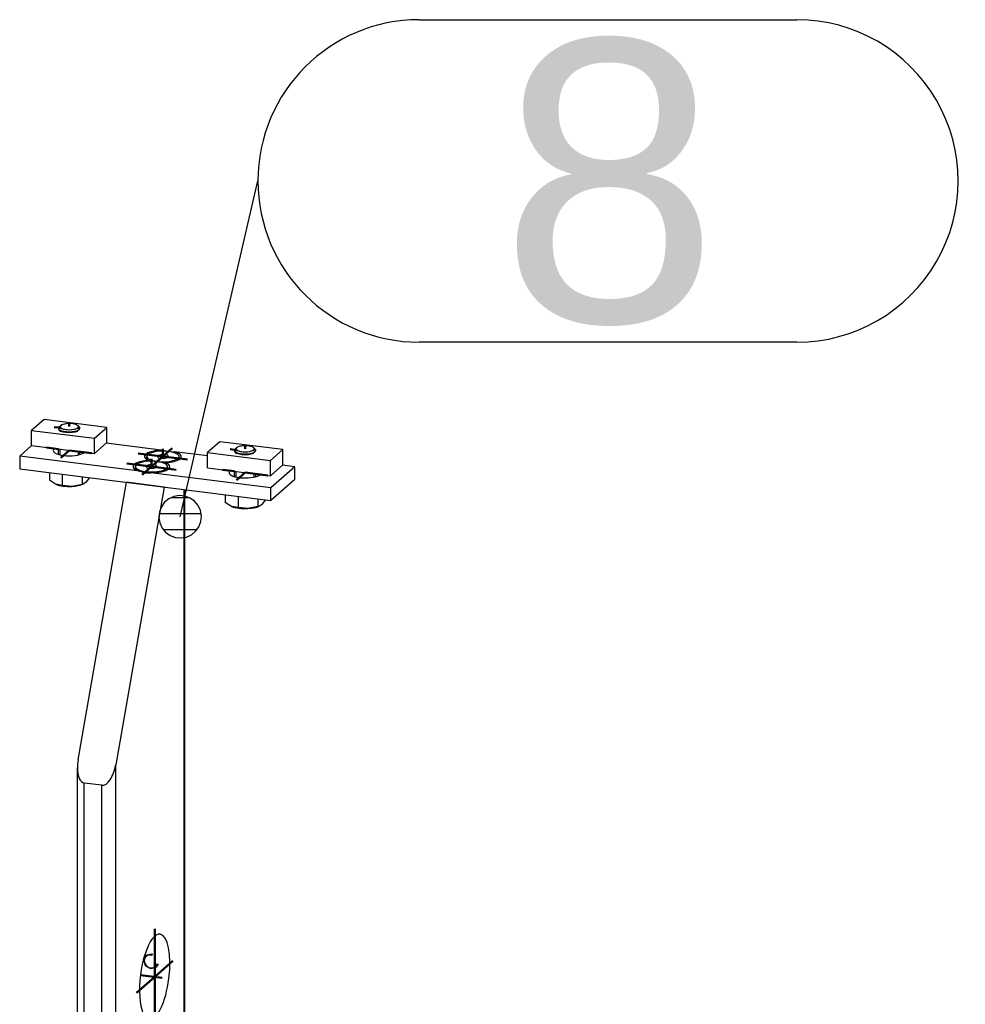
# Model space of a CAD drawing. Header units: millimetres. Extents: x 4464 to 5058, y 2900 to 3320.
# Tile 29 of 110: x 4665 to 4677, y 3004 to 3016. Entities that reach past the tile are written whole.
import ezdxf
from ezdxf.enums import TextEntityAlignment as Align

# ---------------------------------------------------------------- set-up
doc = ezdxf.new("R2010")
doc.units = ezdxf.units.MM
doc.linetypes.add('STRICHPUNKT2', pattern=[18.5, 10, -4, 0.5, -4])
doc.layers.get('0').update_dxf_attribs({"linetype": 'CONTINUOUS'})
for name, color, linetype in [('DIM49', 4, 'CONTINUOUS'), ('LE_RED', 1, 'CONTINUOUS'), ('TXT_ALL', 7, 'CONTINUOUS')]:
    doc.layers.add(name, color=color, linetype=linetype)
doc.layers.add('LE_ALL', color=7, linetype='CONTINUOUS', lineweight=50)
doc.styles.add('ARIAL', font='arial.ttf')

# ---------------------------------------------------------------- blocks, each defined once
blk = doc.blocks.new('BALUSTER PROFIEL 80X15 R4_04411', base_point=(4666.51021478, 3004.21065243))
for p, q in [((4665.54013355, 3006.78114368), (4666.14117431, 3010.22534885)), ((4666.60888148, 3010.16642328), (4666.14117431, 3010.22534885)), ((4666.60888148, 3010.16642328), (4666.00784072, 3006.72221812)), ((4666.85636886, 2995.34688276), (4666.85636886, 3010.13524281)), ((4666.86498028, 2995.35447731), (4666.86498028, 3010.13415787)), ((4665.53152213, 2991.20051002), (4665.53152213, 3006.68462212)), ((4666.00784072, 2991.15729794), (4666.00784072, 3006.72221812)), ((4665.83597836, 3006.46779786), (4665.61771501, 3006.49529646)), ((4665.61771501, 2991.15893605), (4665.61771501, 3006.49529646)), ((4665.83597836, 2991.13143745), (4665.83597836, 3006.46779786))]:
    blk.add_line(p, q)
for centre, major_axis, ratio, start_param, end_param in [((4665.66485546, 3006.7654302), (-0.05055159, -0.26959962), 0.4576369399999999, 4.73988523, 5.10125235), ((4665.66485546, 3006.7654302), (-0.05055159, -0.26959962), 0.4576369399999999, 5.10125235, 6.310681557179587), ((4665.88311881, 3006.7379316), (-0.05055159, -0.26959962), 0.4576369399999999, 0.02749625, 1.59829258), ((4666.49103308, 3004.09137411), (-0.06666667, -0.52915026), 0.33333333, 3.14159265, 6.283185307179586), ((4666.49103308, 3004.09137411), (-0.06666667, -0.52915026), 0.33333333, 0, 3.14159265)]:
    blk.add_ellipse(centre, major_axis=major_axis, ratio=ratio, start_param=start_param, end_param=end_param)
at = {"layer": 'LE_RED'}
for p, q in [((4666.35919377, 3004.33459815), (4666.37792782, 3004.36065296)), ((4666.51021478, 3004.21065243), (4666.44239657, 3004.18989481)), ((4666.53585031, 3004.25101532), (4666.51021478, 3004.21065243))]:
    blk.add_line(p, q, dxfattribs=at)
for points in [[(4666.37792782, 3004.36065296), (4666.44951033, 3004.3773148), (4666.46696096, 3004.37237714)], [(4666.44239657, 3004.18989481), (4666.37717296, 3004.22828609), (4666.35315752, 3004.31279478)]]:
    blk.add_lwpolyline(points, dxfattribs=at)
blk = doc.blocks.new('_04413', base_point=(4666.58457452, 3004.079589))
at = {"layer": 'LE_ALL', "color": 1, "linetype": 'STRICHPUNKT2'}
for p, q in [((4666.49103308, 3004.09137411), (4666.49103308, 3004.68848651)), ((4666.49103308, 3004.09137411), (4666.71495023, 3004.28885047)), ((4666.49103308, 3004.09137411), (4666.26711594, 3003.89389775)), ((4666.58457452, 3004.079589), (4666.31464966, 3004.11359633)), ((4666.49103308, 3004.09137411), (4666.49103308, 3003.49426172))]:
    blk.add_line(p, q, dxfattribs=at)
blk = doc.blocks.new('_04412')
blk.add_blockref('_04413', (4666.58457452, 3004.079589))
blk = doc.blocks.new('DIN 13-M6_04415', base_point=(4666.37792782, 3004.36065296))
at = {"layer": 'LE_RED'}
for p, q in [((4666.35919377, 3004.33459815), (4666.37792782, 3004.36065296)), ((4666.51021478, 3004.21065243), (4666.44239657, 3004.18989481)), ((4666.53585031, 3004.25101532), (4666.51021478, 3004.21065243))]:
    blk.add_line(p, q, dxfattribs=at)
for points in [[(4666.37792782, 3004.36065296), (4666.44951033, 3004.3773148), (4666.46696096, 3004.37237714)], [(4666.44239657, 3004.18989481), (4666.37717296, 3004.22828609), (4666.35315752, 3004.31279478)]]:
    blk.add_lwpolyline(points, dxfattribs=at)
blk = doc.blocks.new('DIN 13-M6_04414')
blk.add_blockref('DIN 13-M6_04415', (4666.37792782, 3004.36065296))
blk = doc.blocks.new('BALUSTER PROFIEL 80X15 R4_04410')
for name, p in [('BALUSTER PROFIEL 80X15 R4_04411', (4666.51021478, 3004.21065243)), ('_04412', (0, 0)), ('DIN 13-M6_04414', (0, 0))]:
    blk.add_blockref(name, p)
blk = doc.blocks.new('153.1.100 100 x 5 50 x 47 PM6_04424', base_point=(4665.23102507, 3010.62043255))
for p, q in [((4666.60225611, 3010.62134978), (4665.89014377, 3010.7110675)), ((4664.96466586, 3010.68054691), (4664.81600399, 3010.54943946)), ((4666.62964635, 3010.61084177), (4666.60225611, 3010.62134978)), ((4666.73705534, 3010.60436667), (4666.70520654, 3010.60049862)), ((4667.14729934, 3010.55268079), (4666.73705534, 3010.60436667)), ((4666.41929281, 3010.49592252), (4666.43457617, 3010.48700244)), ((4666.60495598, 3010.46338501), (4666.62539082, 3010.46995661)), ((4667.93405181, 3010.15660236), (4666.44242751, 3010.34452935)), ((4668.22867963, 3010.41643968), (4667.93405181, 3010.15660236)), ((4668.22867963, 3010.41643968), (4668.07277724, 3010.43608153)), ((4668.22867963, 3010.25930484), (4668.22867963, 3010.41643968)), ((4668.22867963, 3010.25930484), (4667.93405181, 3009.99946752)), ((4667.93405181, 3009.99946752), (4667.93405181, 3010.15660236))]:
    blk.add_line(p, q)
for points in [[(4666.30762828, 3010.36151246), (4664.81600399, 3010.54943946), (4664.81600399, 3010.39230462), (4667.93405181, 3009.99946752)], [(4666.30762828, 3010.36151246), (4666.3750279, 3010.34202147), (4666.44242751, 3010.34452935)]]:
    blk.add_lwpolyline(points)
for centre, major_axis, ratio, start_param, end_param in [((4665.43102507, 3010.62043255), (0.2, 0), 0.33333333, 2.76116133, 3.14159265), ((4665.43102507, 3010.62043255), (0.2, 0), 0.33333333, 3.14159265, 5.94088238), ((4666.59305249, 3010.54530052), (0.22833333, 0), 0.33333333, 1.53047759, 3.50295978), ((4666.59305249, 3010.54530052), (0.22833333, 0), 0.33333333, 5.92181818, 7.171566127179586), ((4666.45163113, 3010.42057861), (0.22833333, 0), 0.33333333, 1.71290183, 3.50295978), ((4666.59305249, 3010.54530052), (0.22833333, 0), 0.33333333, 3.50295978, 3.84754922), ((4666.59305249, 3010.54530052), (0.22833333, 0), 0.33333334, 4.85449449, 5.92181819), ((4666.45163113, 3010.42057861), (0.22833333, 0), 0.33333333, 5.92181818, 6.989141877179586), ((4666.45163113, 3010.42057861), (0.22833333, 0), 0.33333333, 3.50295978, 4.02997347), ((4666.45163113, 3010.42057861), (0.22833333, 0), 0.33333333, 4.67207024, 5.92181818), ((4667.61365855, 3010.34544658), (0.2, 0), 0.33333333, 3.14159265, 5.94088238), ((4667.61365855, 3010.34544658), (0.2, 0), 0.33333333, 2.76116133, 3.14159265)]:
    blk.add_ellipse(centre, major_axis=major_axis, ratio=ratio, start_param=start_param, end_param=end_param)
blk = doc.blocks.new('_04426', base_point=(4667.48032521, 3010.362245))
at = {"layer": 'LE_ALL', "color": 1, "linetype": 'STRICHPUNKT2'}
for p, q in [((4665.29769174, 3010.63723097), (4665.15040077, 3010.65578789)), ((4665.43102507, 3010.62043255), (4665.32495906, 3010.52689112)), ((4665.43102507, 3010.62043255), (4665.71164938, 3010.58507721)), ((4666.59305249, 3010.54530052), (4666.28592478, 3010.58399498)), ((4666.59305249, 3010.54530052), (4666.70913585, 3010.64767643)), ((4666.59305249, 3010.63958143), (4666.59305249, 3010.52154397)), ((4666.45163113, 3010.42057861), (4666.14450342, 3010.45927306)), ((4666.45163113, 3010.42057861), (4666.5677145, 3010.52295451)), ((4666.45163113, 3010.51485951), (4666.45163113, 3010.39682206)), ((4666.59305249, 3010.54530052), (4666.47696913, 3010.44292462)), ((4666.59305249, 3010.54530052), (4666.9001802, 3010.50660607)), ((4666.45163113, 3010.42057861), (4666.33554777, 3010.31820271)), ((4666.45163113, 3010.42057861), (4666.75875884, 3010.38188416)), ((4667.48032521, 3010.362245), (4667.33303424, 3010.38080192)), ((4667.61365855, 3010.34544658), (4667.50759253, 3010.25190515)), ((4667.61365855, 3010.34544658), (4667.89428285, 3010.31009124))]:
    blk.add_line(p, q, dxfattribs=at)
blk = doc.blocks.new('_04425')
blk.add_blockref('_04426', (4667.48032521, 3010.362245))
blk = doc.blocks.new('153.1.100 100 x 5 50 x 47 PM6_04423')
for name, p in [('153.1.100 100 x 5 50 x 47 PM6_04424', (4665.23102507, 3010.62043255)), ('_04425', (0, 0))]:
    blk.add_blockref(name, p)
blk = doc.blocks.new('Stelschroef (DIN 913 - ISO 4026)-M6x20_04453', base_point=(4666.47805205, 3004.22673201))
blk.add_ellipse((4666.43395619, 3004.27673201), major_axis=(0.04409586, -0.05), ratio=0.8819171, start_param=0, end_param=6.28318531)
at = {"layer": 'LE_RED'}
for start_param, end_param in [(3.14159265, 6.28318531), (2.35619449, 3.14159265), (2.09317229, 2.35619449), (6.28318531, 6.805561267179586)]:
    blk.add_ellipse((4666.43984875, 3004.28192875), major_axis=(0.05511982, -0.0625), ratio=0.8819171, start_param=start_param, end_param=end_param, dxfattribs=at)
blk = doc.blocks.new('GEWINDE_04455', base_point=(4666.36189755, 3004.29174968))
at = {"layer": 'LE_RED'}
for start_param, end_param in [(3.14159265, 3.92699082), (2.09317229, 3.14159265), (3.92699082, 6.28318531), (6.28318531, 6.805561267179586)]:
    blk.add_ellipse((4666.43984875, 3004.28192875), major_axis=(0.05511982, -0.0625), ratio=0.8819171, start_param=start_param, end_param=end_param, dxfattribs=at)
blk = doc.blocks.new('GEWINDE_04454')
blk.add_blockref('GEWINDE_04455', (4666.36189755, 3004.29174968))
blk = doc.blocks.new('Stelschroef (DIN 913 - ISO 4026)-M6x20_04452')
for name, p in [('Stelschroef (DIN 913 - ISO 4026)-M6x20_04453', (4666.47805205, 3004.22673201)), ('GEWINDE_04454', (0, 0))]:
    blk.add_blockref(name, p)
blk = doc.blocks.new('Montage sierregel_04451')
blk.add_blockref('Stelschroef (DIN 913 - ISO 4026)-M6x20_04452', (0, 0))
blk = doc.blocks.new('Verzonken kopbout (DIN 7991_ISO 10642)-M6x20_04458', base_point=(4666.65262683, 3010.56155142))
for p, q in [((4666.5806186, 3010.52311049), (4666.5806186, 3010.5706236)), ((4666.65262683, 3010.53283658), (4666.65262683, 3010.56155142)), ((4666.39305249, 3010.52267311), (4666.39305249, 3010.54530052)), ((4666.79305249, 3010.52267311), (4666.79305249, 3010.54530052))]:
    blk.add_line(p, q)
blk.add_lwpolyline([(4666.65262683, 3010.56155142), (4666.5806186, 3010.5706236), (4666.52104426, 3010.55437271), (4666.53347815, 3010.52904963), (4666.60548638, 3010.51997745), (4666.66506072, 3010.53622834)], close=True)
for centre, start_param, end_param in [((4666.59305249, 3010.54530052), 0, 3.14159265), ((4666.59305249, 3010.54530052), 3.14159265, 6.283185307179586), ((4666.59305249, 3010.52267311), 3.14159265, 3.4225222), ((4666.59305249, 3010.52267311), 6.00225576, 6.283185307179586)]:
    blk.add_ellipse(centre, major_axis=(0.2, 0), ratio=0.33333333, start_param=start_param, end_param=end_param)
blk = doc.blocks.new('Verzonken kopbout (DIN 7991_ISO 10642)-M6x20_04457')
blk.add_blockref('Verzonken kopbout (DIN 7991_ISO 10642)-M6x20_04458', (4666.65262683, 3010.56155142))
blk = doc.blocks.new('Verzonken kopbout (DIN 7991_ISO 10642)-M6x20_04460', base_point=(4666.51120547, 3010.4368295))
for p, q in [((4666.43919724, 3010.39838858), (4666.43919724, 3010.44590169)), ((4666.25163113, 3010.39795119), (4666.25163113, 3010.42057861)), ((4666.51120547, 3010.40811467), (4666.51120547, 3010.4368295)), ((4666.65163113, 3010.39795119), (4666.65163113, 3010.42057861))]:
    blk.add_line(p, q)
blk.add_lwpolyline([(4666.51120547, 3010.4368295), (4666.43919724, 3010.44590169), (4666.3796229, 3010.42965079), (4666.39205679, 3010.40432772), (4666.46406502, 3010.39525553), (4666.52363936, 3010.41150643)], close=True)
for centre, start_param, end_param in [((4666.45163113, 3010.42057861), 0, 3.14159265), ((4666.45163113, 3010.42057861), 3.14159265, 6.283185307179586), ((4666.45163113, 3010.39795119), 3.14159265, 3.4225222), ((4666.45163113, 3010.39795119), 6.00225576, 6.283185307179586)]:
    blk.add_ellipse(centre, major_axis=(0.2, 0), ratio=0.33333333, start_param=start_param, end_param=end_param)
blk = doc.blocks.new('Verzonken kopbout (DIN 7991_ISO 10642)-M6x20_04459')
blk.add_blockref('Verzonken kopbout (DIN 7991_ISO 10642)-M6x20_04460', (4666.51120547, 3010.4368295))
blk = doc.blocks.new('Montage strip op baluster_04456')
for name in ['Verzonken kopbout (DIN 7991_ISO 10642)-M6x20_04457', 'Verzonken kopbout (DIN 7991_ISO 10642)-M6x20_04459']:
    blk.add_blockref(name, (0, 0))
blk = doc.blocks.new('1011-2 Moerblok M8 SMALL_04463', base_point=(4665.29769174, 3010.88756178))
for p, q in [((4665.11787233, 3011.00422412), (4664.96466586, 3010.86910872)), ((4665.89738428, 3010.90601485), (4665.11787233, 3011.00422412)), ((4664.96466586, 3010.68054691), (4664.96466586, 3010.86910872)), ((4664.96466586, 3010.86910872), (4665.74417782, 3010.77089944)), ((4665.74417782, 3010.77089944), (4665.89738428, 3010.90601485)), ((4665.89738428, 3010.71745304), (4665.89738428, 3010.90601485)), ((4665.74417782, 3010.58233763), (4665.74417782, 3010.77089944)), ((4665.74417782, 3010.58233763), (4665.89738428, 3010.71745304)), ((4664.96466586, 3010.68054691), (4665.74417782, 3010.58233763))]:
    blk.add_line(p, q)
at = {"layer": 'LE_RED'}
blk.add_ellipse((4665.43102507, 3010.88756178), major_axis=(0.13333333, 0), ratio=0.33333333, start_param=3.14159265, end_param=5.65879598, dxfattribs=at)
blk = doc.blocks.new('DIN 13-M8_04465', base_point=(4665.29769174, 3010.88756178))
at = {"layer": 'LE_RED'}
blk.add_ellipse((4665.43102507, 3010.88756178), major_axis=(0.13333333, 0), ratio=0.33333333, start_param=3.14159265, end_param=5.65879598, dxfattribs=at)
blk = doc.blocks.new('DIN 13-M8_04464')
blk.add_blockref('DIN 13-M8_04465', (4665.29769174, 3010.88756178))
blk = doc.blocks.new('_04467', base_point=(4665.43102507, 3010.95041572))
at = {"layer": 'LE_ALL', "color": 1, "linetype": 'STRICHPUNKT2'}
for p, q in [((4665.43102507, 3010.95041572), (4665.43102507, 3010.91584605)), ((4665.29942913, 3010.90414131), (4665.2439422, 3010.91113201))]:
    blk.add_line(p, q, dxfattribs=at)
blk = doc.blocks.new('_04466')
blk.add_blockref('_04467', (4665.43102507, 3010.95041572))
blk = doc.blocks.new('1011-2 Moerblok M8 SMALL_04462')
for name, p in [('1011-2 Moerblok M8 SMALL_04463', (4665.29769174, 3010.88756178)), ('_04466', (0, 0)), ('DIN 13-M8_04464', (0, 0))]:
    blk.add_blockref(name, p)
blk = doc.blocks.new('Zeskant tapbout-M8x16 (DIN 933)_04469', base_point=(4665.67792508, 3010.27816681))
for p, q in [((4665.18412507, 3010.34592572), (4665.18412507, 3010.25122672)), ((4665.34257128, 3010.32596338), (4665.34257128, 3010.18668785)), ((4665.25967363, 3010.20225116), (4665.18412507, 3010.25122672)), ((4665.34257128, 3010.18668785), (4665.26334817, 3010.20071215)), ((4665.58947128, 3010.2948569), (4665.58947128, 3010.2001579)), ((4665.46602128, 3010.17517774), (4665.34257128, 3010.18668785))]:
    blk.add_line(p, q)
blk.add_lwpolyline([(4665.67792508, 3010.27816681), (4665.63369818, 3010.22091722), (4665.6101957, 3010.205616), (4665.58947128, 3010.2001579), (4665.46602128, 3010.17517774)])
for centre, major_axis, start_param, end_param in [((4665.43102507, 3010.91584605), (0.11333333, 0), 3e-08, 3.14159268), ((4665.43102507, 3010.91584605), (0.11333333, 0), 3.14159268, 6.283185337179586), ((4665.43102507, 3010.24645163), (0.21666667, 0), 3.82742308, 4.87462063), ((4665.43102507, 3010.24645163), (0.21666667, 0), 4.87462063, 5.62412728)]:
    blk.add_ellipse(centre, major_axis=major_axis, ratio=0.33333333, start_param=start_param, end_param=end_param)
blk = doc.blocks.new('GEWINDE_04471', base_point=(4665.5643584, 3010.89698987))
for p, q in [((4665.30630316, 3010.91270335), (4665.32501144, 3010.92920251)), ((4665.55574698, 3010.91270336), (4665.53703869, 3010.92920251)), ((4665.29769174, 3010.57074215), (4665.29769174, 3010.63858959)), ((4665.5643584, 3010.57074215), (4665.5643584, 3010.60499275))]:
    blk.add_line(p, q)
for start_param, end_param in [(2.78022556, 3.14159268), (3.14159268, 6.283185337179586), (3e-08, 0.36136715)]:
    blk.add_ellipse((4665.43102507, 3010.89698987), major_axis=(0.13333333, 0), ratio=0.33333333, start_param=start_param, end_param=end_param)
at = {"layer": 'LE_RED'}
for p, q in [((4665.31769174, 3010.88756178), (4665.31769173, 3010.91584605)), ((4665.5443584, 3010.88756178), (4665.5443584, 3010.91584605)), ((4665.31769174, 3010.56550274), (4665.31769174, 3010.63606983)), ((4665.5443584, 3010.56550274), (4665.5443584, 3010.60751251))]:
    blk.add_line(p, q, dxfattribs=at)
for start_param, end_param in [(2.78022556, 3.14159268), (0.946407, 2.78022556), (3.14159268, 4.35102186), (4.35102186, 5.65879598)]:
    blk.add_ellipse((4665.43102507, 3010.91584605), major_axis=(0.11333333, 0), ratio=0.33333333, start_param=start_param, end_param=end_param, dxfattribs=at)
blk = doc.blocks.new('GEWINDE_04470')
blk.add_blockref('GEWINDE_04471', (4665.5643584, 3010.89698987))
blk = doc.blocks.new('Zeskant tapbout-M8x16 (DIN 933)_04468')
for name, p in [('Zeskant tapbout-M8x16 (DIN 933)_04469', (4665.67792508, 3010.27816681)), ('GEWINDE_04470', (0, 0))]:
    blk.add_blockref(name, p)
blk = doc.blocks.new('Montage handregel_04461')
for name in ['1011-2 Moerblok M8 SMALL_04462', 'Zeskant tapbout-M8x16 (DIN 933)_04468']:
    blk.add_blockref(name, (0, 0))
blk = doc.blocks.new('1011-2 Moerblok M8 SMALL_04474', base_point=(4667.48032521, 3010.61257581))
for p, q in [((4667.30050581, 3010.72923815), (4667.14729934, 3010.59412275)), ((4668.08001776, 3010.63102888), (4667.30050581, 3010.72923815)), ((4667.14729934, 3010.40556094), (4667.14729934, 3010.59412275)), ((4667.14729934, 3010.59412275), (4667.92681129, 3010.49591347)), ((4667.92681129, 3010.49591347), (4668.08001776, 3010.63102888)), ((4668.08001776, 3010.44246707), (4668.08001776, 3010.63102888)), ((4667.92681129, 3010.30735166), (4667.92681129, 3010.49591347)), ((4667.92681129, 3010.30735166), (4668.08001776, 3010.44246707)), ((4667.14729934, 3010.40556094), (4667.92681129, 3010.30735166))]:
    blk.add_line(p, q)
at = {"layer": 'LE_RED'}
blk.add_ellipse((4667.61365855, 3010.61257581), major_axis=(0.13333333, 0), ratio=0.33333333, start_param=3.14159265, end_param=5.65879598, dxfattribs=at)
blk = doc.blocks.new('DIN 13-M8_04476', base_point=(4667.48032521, 3010.61257581))
at = {"layer": 'LE_RED'}
blk.add_ellipse((4667.61365855, 3010.61257581), major_axis=(0.13333333, 0), ratio=0.33333333, start_param=3.14159265, end_param=5.65879598, dxfattribs=at)
blk = doc.blocks.new('DIN 13-M8_04475')
blk.add_blockref('DIN 13-M8_04476', (4667.48032521, 3010.61257581))
blk = doc.blocks.new('_04478', base_point=(4667.61365855, 3010.67542975))
at = {"layer": 'LE_ALL', "color": 1, "linetype": 'STRICHPUNKT2'}
for p, q in [((4667.48206261, 3010.62915534), (4667.42657568, 3010.63614604)), ((4667.61365855, 3010.67542975), (4667.61365855, 3010.64086008))]:
    blk.add_line(p, q, dxfattribs=at)
blk = doc.blocks.new('_04477')
blk.add_blockref('_04478', (4667.61365855, 3010.67542975))
blk = doc.blocks.new('1011-2 Moerblok M8 SMALL_04473')
for name, p in [('1011-2 Moerblok M8 SMALL_04474', (4667.48032521, 3010.61257581)), ('_04477', (0, 0)), ('DIN 13-M8_04475', (0, 0))]:
    blk.add_blockref(name, p)
blk = doc.blocks.new('Zeskant tapbout-M8x16 (DIN 933)_04480', base_point=(4667.86055856, 3010.00318084))
for p, q in [((4667.36675854, 3010.07093975), (4667.36675854, 3009.97624075)), ((4667.4423071, 3009.92726519), (4667.36675854, 3009.97624075)), ((4667.52520475, 3010.0509774), (4667.52520475, 3009.91170188)), ((4667.77210476, 3010.01987093), (4667.77210476, 3009.92517193)), ((4667.52520475, 3009.91170188), (4667.44598165, 3009.92572618)), ((4667.64865476, 3009.90019177), (4667.52520475, 3009.91170188))]:
    blk.add_line(p, q)
blk.add_lwpolyline([(4667.86055856, 3010.00318084), (4667.81633166, 3009.94593125), (4667.79282917, 3009.93063003), (4667.77210476, 3009.92517193), (4667.64865476, 3009.90019177)])
for centre, major_axis, start_param, end_param in [((4667.61365854, 3010.64086008), (0.11333333, 0), 3e-08, 3.14159268), ((4667.61365854, 3010.64086008), (0.11333333, 0), 3.14159268, 6.283185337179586), ((4667.61365855, 3009.97146566), (0.21666667, 0), 3.82742308, 4.87462063), ((4667.61365855, 3009.97146566), (0.21666667, 0), 4.87462063, 5.62412728)]:
    blk.add_ellipse(centre, major_axis=major_axis, ratio=0.33333333, start_param=start_param, end_param=end_param)
blk = doc.blocks.new('GEWINDE_04482', base_point=(4667.74699188, 3010.6220039))
for p, q in [((4667.48893663, 3010.63771738), (4667.50764492, 3010.65421654)), ((4667.73838046, 3010.63771739), (4667.71967217, 3010.65421654)), ((4667.48032521, 3010.29575618), (4667.48032521, 3010.36360362)), ((4667.74699188, 3010.29575618), (4667.74699188, 3010.33000678))]:
    blk.add_line(p, q)
for start_param, end_param in [(2.78022556, 3.14159268), (3.14159268, 6.283185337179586), (3e-08, 0.36136715)]:
    blk.add_ellipse((4667.61365854, 3010.6220039), major_axis=(0.13333333, 0), ratio=0.33333333, start_param=start_param, end_param=end_param)
at = {"layer": 'LE_RED'}
for p, q in [((4667.50032521, 3010.61257581), (4667.50032521, 3010.64086008)), ((4667.72699188, 3010.61257581), (4667.72699188, 3010.64086008)), ((4667.50032521, 3010.29051677), (4667.50032521, 3010.36108386)), ((4667.72699188, 3010.29051677), (4667.72699188, 3010.33252654))]:
    blk.add_line(p, q, dxfattribs=at)
for start_param, end_param in [(2.78022556, 3.14159268), (3.14159268, 4.35102186), (0.946407, 2.78022556), (4.35102186, 5.65879598)]:
    blk.add_ellipse((4667.61365854, 3010.64086008), major_axis=(0.11333333, 0), ratio=0.33333333, start_param=start_param, end_param=end_param, dxfattribs=at)
blk = doc.blocks.new('GEWINDE_04481')
blk.add_blockref('GEWINDE_04482', (4667.74699188, 3010.6220039))
blk = doc.blocks.new('Zeskant tapbout-M8x16 (DIN 933)_04479')
for name, p in [('Zeskant tapbout-M8x16 (DIN 933)_04480', (4667.86055856, 3010.00318084)), ('GEWINDE_04481', (0, 0))]:
    blk.add_blockref(name, p)
blk = doc.blocks.new('Montage handregel_04472')
for name in ['1011-2 Moerblok M8 SMALL_04473', 'Zeskant tapbout-M8x16 (DIN 933)_04479']:
    blk.add_blockref(name, (0, 0))
blk = doc.blocks.new('Montage_04427')
for name in ['Montage handregel_04461', 'Montage handregel_04472', 'Montage strip op baluster_04456', 'Montage sierregel_04451']:
    blk.add_blockref(name, (0, 0))
blk = doc.blocks.new('SHAPE_06168', base_point=(4666.80709126, 3009.79787673))
at = {"layer": 'DIM49', "color": 3}
for p, q in [((4669.77270072, 3015.96364753), (4674.4604704, 3015.96364753)), ((4666.80709126, 3009.79787673), (4667.77270072, 3013.96364753)), ((4674.4604704, 3011.96364753), (4669.77270072, 3011.96364753)), ((4666.91898175, 3010.03472413), (4666.69729437, 3010.03472413)), ((4667.06560193, 3009.83472413), (4666.54838988, 3009.83472413)), ((4667.01135808, 3009.63472413), (4666.60327274, 3009.63472413))]:
    blk.add_line(p, q, dxfattribs=at)
blk.add_lwpolyline([(4666.8160487, 3009.53472413), (4666.88385238, 3009.54600919), (4666.94642493, 3009.57445861), (4666.99950211, 3009.6181336), (4667.03946682, 3009.6740578), (4667.06359551, 3009.73842004), (4667.07024386, 3009.80683417), (4667.0589588, 3009.87463785), (4667.03050938, 3009.9372104), (4666.98683439, 3009.99028758), (4666.93091019, 3010.03025229), (4666.86654795, 3010.05438098), (4666.79813383, 3010.06102933), (4666.73033014, 3010.04974427), (4666.66775759, 3010.02129485), (4666.61468041, 3009.97761986), (4666.5747157, 3009.92169566), (4666.55058701, 3009.85733342), (4666.54393866, 3009.78891929), (4666.55522372, 3009.72111561), (4666.58367314, 3009.65854306), (4666.62734814, 3009.60546588), (4666.68327233, 3009.56550117), (4666.74763457, 3009.54137248)], close=True, dxfattribs=at)
for centre, start_param, end_param in [((4669.77270072, 3013.96364753), 1.57079633, 4.71238898), ((4674.4604704, 3013.96364753), 4.71238898, 7.853981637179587)]:
    blk.add_ellipse(centre, major_axis=(2, 0), ratio=1, start_param=start_param, end_param=end_param, dxfattribs=at)
at = {"layer": 'TXT_ALL', "style": 'ARIAL'}
blk.add_text('8', height=3.5, dxfattribs=at).set_placement((4670.77270072, 3013.96364753), align=Align.MIDDLE_LEFT)
blk = doc.blocks.new('Tussen baluster (doorgaande sierregel)_04409')
for name, p in [('SHAPE_06168', (4666.80709126, 3009.79787673)), ('Montage_04427', (0, 0)), ('153.1.100 100 x 5 50 x 47 PM6_04423', (0, 0)), ('BALUSTER PROFIEL 80X15 R4_04410', (0, 0))]:
    blk.add_blockref(name, p)
blk = doc.blocks.new('_A3D0207_02745')
blk.add_blockref('Tussen baluster (doorgaande sierregel)_04409', (0, 0))
blk = doc.blocks.new('_ANS0207_02744')
blk.add_blockref('_A3D0207_02745', (0, 0))

msp = doc.modelspace()

# ---------------------------------------------------------------- block references
msp.add_blockref('_ANS0207_02744', (0, 0))

doc.saveas('drawing.dxf')
